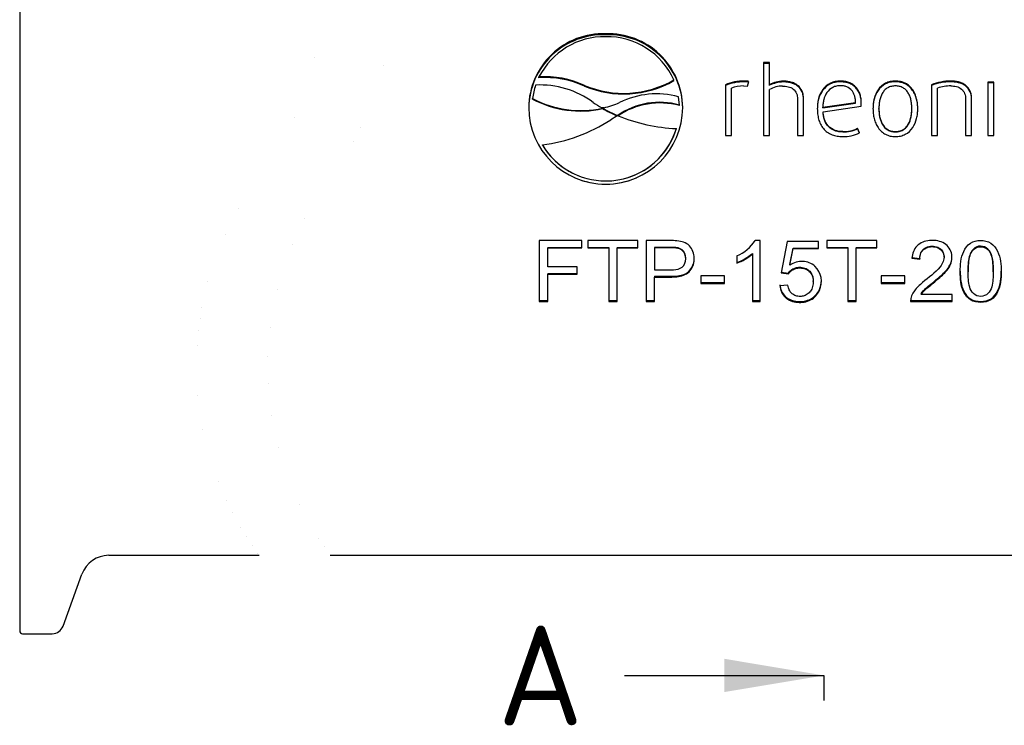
# Paper-space layout 'Sheet1' of a CAD drawing. Header units: millimetres. Extents: x 0 to 296, y -84 to 206.
# Tile 2 of 8: x 7 to 76, y 41 to 91. Entities that reach past the tile are written whole.
import ezdxf
from ezdxf.enums import TextEntityAlignment as Align
from ezdxf.lldxf.tags import DXFTag

# ---------------------------------------------------------------- set-up
doc = ezdxf.new("R2010")
doc.units = ezdxf.units.MM
doc.layers.add('Default', color=7, linetype='Continuous')
doc.layers.add('FTP-15T-20T', color=7, linetype='Continuous')
doc.styles.add('SEACAD_Solid_Edge_ISO', font='seiso.ttf')
tags = doc.linetypes.add('CENTER2', pattern=[28.575, 19.05, -3.175, 3.175, -3.175]).pattern_tags.tags
tags[10:11] = [DXFTag(74, 4), DXFTag(75, 0), DXFTag(340, '0'), DXFTag(46, 0.0), DXFTag(50, 0.0), DXFTag(44, 0.0), DXFTag(45, 0.0)]
tags[8:9] = [DXFTag(74, 4), DXFTag(75, 0), DXFTag(340, '0'), DXFTag(46, 0.0), DXFTag(50, 0.0), DXFTag(44, 0.0), DXFTag(45, 0.0)]
tags[6:7] = [DXFTag(74, 4), DXFTag(75, 0), DXFTag(340, '0'), DXFTag(46, 0.0), DXFTag(50, 0.0), DXFTag(44, 0.0), DXFTag(45, 0.0)]
tags[4:5] = [DXFTag(74, 4), DXFTag(75, 0), DXFTag(340, '0'), DXFTag(46, 0.0), DXFTag(50, 0.0), DXFTag(44, 0.0), DXFTag(45, 0.0)]

# ---------------------------------------------------------------- blocks, each defined once
blk = doc.blocks.new('SE3')
at = {"layer": 'FTP-15T-20T', "color": 7, "linetype": 'Continuous'}
for p, q in [((47.8, 89.487), (47.8, 89.563)), ((59.302, 87.543), (58.884, 87.543)), ((58.884, 87.543), (58.884, 82.419)), ((59.302, 87.482), (58.884, 87.482)), ((59.302, 85.991), (59.302, 87.543)), ((43.113, 86.476), (43.113, 86.529)), ((46.301, 85.89), (46.301, 85.939)), ((52.586, 86.269), (52.586, 86.321)), ((56.205, 85.984), (56.205, 82.419)), ((56.623, 82.419), (56.623, 85.75)), ((57.473, 85.895), (57.756, 85.874)), ((57.523, 86.187), (57.523, 86.238)), ((57.756, 85.874), (57.847, 86.218)), ((59.302, 85.941), (59.302, 85.991)), ((60.265, 86.18), (60.265, 86.231)), ((64.274, 86.187), (64.274, 86.238)), ((68.141, 86.187), (68.141, 86.238)), ((70.683, 85.984), (70.683, 82.419)), ((71.101, 82.419), (71.101, 85.75)), ((72.029, 86.187), (72.029, 86.238)), ((75.059, 86.169), (74.642, 86.169)), ((74.642, 86.169), (74.642, 82.418)), ((75.059, 86.118), (74.642, 86.118)), ((75.059, 82.418), (75.059, 86.169)), ((52.974, 84.559), (52.921, 85.132)), ((59.302, 82.419), (59.302, 85.647)), ((42.662, 84.981), (42.662, 85.023)), ((47.664, 84.363), (47.524, 84.37)), ((52.974, 84.52), (52.974, 84.559)), ((61.271, 84.991), (61.271, 82.419)), ((61.689, 82.419), (61.689, 85.012)), ((63.041, 84.4), (65.343, 84.727)), ((63.041, 84.363), (65.343, 84.687)), ((63.041, 84.363), (63.041, 84.4)), ((63.062, 84.087), (65.74, 84.477)), ((65.343, 84.687), (65.343, 84.727)), ((73.07, 84.991), (73.07, 82.419)), ((73.488, 82.419), (73.488, 85.012)), ((47.575, 84.305), (47.575, 84.342)), ((48.613, 83.803), (48.153, 83.517)), ((48.685, 83.803), (48.613, 83.803)), ((48.643, 83.803), (48.643, 83.821)), ((63.062, 84.052), (63.062, 84.087)), ((66.986, 84.273), (66.986, 84.31)), ((69.295, 84.273), (69.295, 84.31)), ((52.759, 82.877), (52.759, 82.903)), ((56.205, 82.419), (56.623, 82.419)), ((58.884, 82.419), (59.302, 82.419)), ((61.271, 82.419), (61.689, 82.419)), ((64.451, 82.669), (64.451, 82.693)), ((65.485, 82.906), (65.485, 82.932)), ((65.627, 82.609), (65.485, 82.932)), ((65.627, 82.585), (65.485, 82.906)), ((68.141, 82.675), (68.141, 82.7)), ((70.683, 82.419), (71.101, 82.419)), ((73.07, 82.419), (73.488, 82.419)), ((74.642, 82.418), (75.059, 82.418)), ((43.35, 81.751), (43.35, 81.768)), ((47.8, 79.009), (47.8, 79.005)), ((49.307, 79.456), (49.307, 79.456)), ((46.123, 75.046), (43.138, 75.046)), ((43.138, 75.046), (43.138, 70.777)), ((46.123, 74.53), (46.123, 75.046)), ((50.051, 75.046), (46.551, 75.046)), ((46.551, 75.046), (46.551, 74.53)), ((50.051, 74.53), (50.051, 75.046)), ((50.646, 75.046), (50.646, 70.777)), ((58.638, 75.061), (58.289, 75.061)), ((58.638, 70.777), (58.638, 75.061)), ((60.543, 74.988), (60.118, 72.777)), ((62.733, 74.988), (60.543, 74.988)), ((62.733, 74.484), (62.733, 74.988)), ((66.837, 75.046), (63.337, 75.046)), ((63.337, 75.046), (63.337, 74.53)), ((66.837, 74.53), (66.837, 75.046)), ((43.728, 74.567), (43.728, 74.53)), ((43.728, 74.567), (46.123, 74.567)), ((43.728, 74.53), (46.123, 74.53)), ((43.728, 73.197), (43.728, 74.53)), ((46.551, 74.567), (48.008, 74.567)), ((46.551, 74.53), (48.008, 74.53)), ((48.008, 74.567), (48.008, 74.53)), ((48.008, 74.53), (48.008, 70.777)), ((48.594, 74.567), (48.594, 74.53)), ((48.594, 74.567), (50.051, 74.567)), ((48.594, 74.53), (50.051, 74.53)), ((48.594, 70.777), (48.594, 74.53)), ((51.233, 74.567), (51.233, 74.53)), ((51.233, 74.53), (51.233, 72.992)), ((58.098, 74.142), (58.098, 74.101)), ((58.098, 74.101), (58.098, 70.777)), ((60.74, 73.366), (60.971, 74.521)), ((60.74, 73.32), (60.971, 74.484)), ((60.971, 74.521), (60.971, 74.484)), ((60.971, 74.521), (62.733, 74.521)), ((60.971, 74.484), (62.733, 74.484)), ((63.337, 74.567), (64.791, 74.567)), ((63.337, 74.53), (64.791, 74.53)), ((64.791, 74.567), (64.791, 74.53)), ((64.791, 74.53), (64.791, 70.777)), ((65.38, 74.567), (65.38, 74.53)), ((65.38, 74.567), (66.837, 74.567)), ((65.38, 70.777), (65.38, 74.53)), ((65.38, 74.53), (66.837, 74.53)), ((53.414, 73.771), (53.414, 73.815)), ((57.011, 73.975), (57.011, 73.463)), ((60.74, 73.366), (60.74, 73.32)), ((69.297, 73.848), (69.854, 73.794)), ((69.297, 73.806), (69.854, 73.751)), ((69.854, 73.794), (69.854, 73.751)), ((71.561, 73.875), (71.561, 73.918)), ((45.803, 73.197), (43.728, 73.197)), ((43.728, 72.74), (43.728, 72.689)), ((43.728, 72.74), (45.803, 72.74)), ((43.728, 70.777), (43.728, 72.689)), ((43.728, 72.689), (45.803, 72.689)), ((45.803, 72.689), (45.803, 73.197)), ((60.118, 72.827), (60.625, 72.757)), ((60.118, 72.777), (60.625, 72.706)), ((60.625, 72.757), (60.625, 72.706)), ((73.249, 72.903), (73.249, 72.852)), ((75.011, 72.857), (75.011, 72.908)), ((51.233, 72.54), (51.233, 72.488)), ((51.233, 70.777), (51.233, 72.488)), ((56.152, 72.567), (54.484, 72.567)), ((54.484, 72.567), (54.484, 72.039)), ((54.484, 72.095), (56.152, 72.095)), ((54.484, 72.039), (56.152, 72.039)), ((56.152, 72.039), (56.152, 72.567)), ((60.593, 71.915), (60.022, 71.879)), ((62.37, 72.165), (62.37, 72.221)), ((68.816, 72.567), (67.151, 72.567)), ((67.151, 72.567), (67.151, 72.039)), ((67.151, 72.095), (68.816, 72.095)), ((67.151, 72.039), (68.816, 72.039)), ((68.816, 72.039), (68.816, 72.567)), ((69.948, 71.333), (69.948, 71.271)), ((72.123, 71.271), (69.948, 71.271)), ((72.123, 70.777), (72.123, 71.271)), ((43.138, 70.842), (43.728, 70.842)), ((43.138, 70.777), (43.728, 70.777)), ((48.008, 70.842), (48.594, 70.842)), ((48.008, 70.777), (48.594, 70.777)), ((50.646, 70.842), (51.233, 70.842)), ((50.646, 70.777), (51.233, 70.777)), ((58.098, 70.842), (58.638, 70.842)), ((58.098, 70.777), (58.638, 70.777)), ((64.791, 70.842), (65.38, 70.842)), ((64.791, 70.777), (65.38, 70.777)), ((69.194, 70.842), (72.123, 70.842)), ((69.194, 70.777), (72.123, 70.777)), ((28.458, 52.958), (96.524, 52.958))]:
    blk.add_line(p, q, dxfattribs=at)
for centre, radius, start, end in [((47.638, 84.317), 5.249, 88.23604, 179.23958), ((47.622, 84.256), 5.233, 88.05605, 178.986), ((47.722, 84.182), 5.171, 89.13462, 153.01344), ((47.965, 84.32), 5.246, 0.72297, 91.80139), ((47.983, 84.263), 5.227, 0.94442, 92.01351), ((47.903, 84.222), 5.132, 24.14451, 91.15261), ((43.545, 79.957), 6.586, 65.25874, 93.75501), ((43.545, 79.861), 6.629, 65.43419, 93.73447), ((47.515, 84.405), 4.893, 161.52118, 172.75242), ((43.207, 79.757), 6.208, 53.29331, 93.07148), ((49.059, 92.441), 7.063, 247.01386, 299.95349), ((49.059, 92.444), 7.111, 247.17902, 299.73587), ((57.48, 82.912), 3.326, 89.26391, 112.53611), ((57.48, 82.838), 3.348, 89.2644, 112.37499), ((57.44, 83.518), 2.377, 89.19032, 110.08585), ((57.636, 85.207), 1.037, 77.80424, 96.27497), ((57.636, 85.149), 1.044, 78.99868, 96.23868), ((60.305, 84.015), 2.216, 91.0447, 116.93632), ((60.305, 83.951), 2.229, 91.02726, 116.75079), ((60.212, 84.046), 1.842, 90.11892, 119.62771), ((72.018, 82.596), 3.642, 89.83647, 111.51496), ((72.018, 82.522), 3.665, 89.83063, 111.36333), ((71.997, 83.171), 2.73, 89.3298, 109.15937), ((51.366, 79.5), 5.842, 74.5715, 116.38025), ((47.801, 84.417), 5.412, 180.32856, 269.98204), ((46.034, 91.292), 7.119, 241.72267, 282.50058), ((46.034, 91.303), 7.166, 241.92452, 282.41632), ((52.385, 93.149), 10.035, 236.98889, 241.02763), ((46.032, 91.071), 6.903, 283.67744, 293.37583), ((47.798, 84.417), 5.412, 270.01689, 359.67251), ((51.585, 79.636), 5.115, 74.23609, 125.10736), ((51.604, 79.452), 5.25, 74.87356, 124.32663), ((63.412, 84.663), 2.336, 355.43893, 0.90404), ((52.903, 93.908), 10.95, 240.88092, 247.105), ((52.889, 93.918), 10.985, 241.06596, 247.07864), ((53.313, 95.081), 12.191, 247.68802, 267.39449), ((41.925, 93.149), 11.47, 277.13443, 302.88427), ((47.791, 84.429), 5.197, 270.09222, 342.92151), ((47.803, 84.426), 5.192, 286.82767, 342.6378), ((64.511, 84.856), 2.509, 268.28973, 296.39496), ((64.494, 84.864), 2.171, 268.84716, 297.14935), ((64.495, 84.853), 2.184, 268.84624, 296.96066), ((47.805, 84.414), 5.181, 210.70317, 269.94161), ((47.799, 84.425), 5.191, 211.00771, 253.3731), ((47.781, 84.4), 5.391, 246.54082, 270.20148), ((47.817, 84.402), 5.393, 269.81288, 293.46195), ((55.99, 76.472), 2.698, 292.23627, 328.45655), ((55.755, 76.913), 3.629, 290.24079, 310.21639), ((55.749, 76.858), 3.622, 290.39107, 310.44445)]:
    blk.add_arc(centre, radius, start, end, dxfattribs=at)
for points, knots in [([(60.208, 85.888), (60.342, 85.886), (60.475, 85.876), (60.735, 85.812), (60.86, 85.76), (61.07, 85.601), (61.152, 85.493), (61.227, 85.312), (61.244, 85.248), (61.266, 85.121), (61.269, 85.056), (61.271, 84.991)], [0, 0, 0, 0, 0.25, 0.25, 0.5, 0.5, 0.75, 0.75, 0.875, 0.875, 1, 1, 1, 1]), ([(61.689, 85.012), (61.687, 85.1), (61.682, 85.187), (61.652, 85.36), (61.628, 85.446), (61.527, 85.687), (61.417, 85.832), (61.207, 85.995), (61.13, 86.042), (60.969, 86.116), (60.884, 86.145), (60.71, 86.191), (60.622, 86.206), (60.444, 86.226), (60.355, 86.229), (60.265, 86.231)], [0, 0, 0, 0, 0.125, 0.125, 0.25, 0.25, 0.5, 0.5, 0.625, 0.625, 0.75, 0.75, 0.875, 0.875, 1, 1, 1, 1]), ([(61.689, 84.97), (61.687, 85.057), (61.682, 85.145), (61.651, 85.316), (61.627, 85.402), (61.525, 85.642), (61.415, 85.786), (61.205, 85.947), (61.128, 85.993), (60.967, 86.067), (60.883, 86.096), (60.709, 86.14), (60.621, 86.155), (60.444, 86.175), (60.354, 86.178), (60.265, 86.18)], [0, 0, 0, 0, 0.125, 0.125, 0.25, 0.25, 0.5, 0.5, 0.625, 0.625, 0.75, 0.75, 0.875, 0.875, 1, 1, 1, 1]), ([(64.274, 86.238), (64.213, 86.236), (64.153, 86.234), (64.034, 86.224), (63.975, 86.214), (63.799, 86.177), (63.685, 86.14), (63.362, 85.986), (63.178, 85.828), (62.899, 85.45), (62.803, 85.231), (62.714, 84.894), (62.693, 84.779), (62.664, 84.546), (62.661, 84.428), (62.658, 84.31)], [0, 0, 0, 0, 0.0625, 0.0625, 0.125, 0.125, 0.25, 0.25, 0.5, 0.5, 0.75, 0.75, 0.875, 0.875, 1, 1, 1, 1]), ([(64.274, 86.187), (64.214, 86.185), (64.154, 86.183), (64.035, 86.173), (63.976, 86.164), (63.801, 86.127), (63.687, 86.09), (63.365, 85.939), (63.18, 85.783), (62.9, 85.408), (62.804, 85.19), (62.714, 84.855), (62.693, 84.741), (62.665, 84.508), (62.661, 84.391), (62.658, 84.273)], [0, 0, 0, 0, 0.0625, 0.0625, 0.125, 0.125, 0.25, 0.25, 0.5, 0.5, 0.75, 0.75, 0.875, 0.875, 1, 1, 1, 1]), ([(64.274, 85.915), (64.181, 85.913), (64.088, 85.906), (63.908, 85.866), (63.819, 85.835), (63.575, 85.71), (63.436, 85.583), (63.228, 85.283), (63.158, 85.115), (63.089, 84.851), (63.073, 84.762), (63.049, 84.582), (63.045, 84.491), (63.041, 84.4)], [0, 0, 0, 0, 0.125, 0.125, 0.25, 0.25, 0.5, 0.5, 0.75, 0.75, 0.875, 0.875, 1, 1, 1, 1]), ([(65.747, 84.699), (65.745, 84.799), (65.741, 84.899), (65.714, 85.097), (65.693, 85.195), (65.634, 85.383), (65.596, 85.474), (65.5, 85.649), (65.441, 85.731), (65.306, 85.879), (65.228, 85.945), (65.06, 86.056), (64.97, 86.101), (64.778, 86.173), (64.68, 86.197), (64.479, 86.23), (64.376, 86.235), (64.274, 86.238)], [0, 0, 0, 0, 0.125, 0.125, 0.25, 0.25, 0.375, 0.375, 0.5, 0.5, 0.625, 0.625, 0.75, 0.75, 0.875, 0.875, 1, 1, 1, 1]), ([(65.747, 84.66), (65.745, 84.759), (65.741, 84.859), (65.714, 85.056), (65.693, 85.153), (65.633, 85.341), (65.595, 85.431), (65.498, 85.605), (65.439, 85.687), (65.304, 85.832), (65.226, 85.898), (65.058, 86.007), (64.968, 86.052), (64.776, 86.122), (64.678, 86.147), (64.478, 86.179), (64.376, 86.184), (64.274, 86.187)], [0, 0, 0, 0, 0.125, 0.125, 0.25, 0.25, 0.375, 0.375, 0.5, 0.5, 0.625, 0.625, 0.75, 0.75, 0.875, 0.875, 1, 1, 1, 1]), ([(65.343, 84.727), (65.341, 84.802), (65.338, 84.878), (65.321, 85.026), (65.307, 85.101), (65.268, 85.246), (65.243, 85.316), (65.179, 85.45), (65.138, 85.515), (64.996, 85.69), (64.868, 85.781), (64.654, 85.865), (64.579, 85.885), (64.428, 85.91), (64.351, 85.914), (64.274, 85.915)], [0, 0, 0, 0, 0.125, 0.125, 0.25, 0.25, 0.375, 0.375, 0.5, 0.5, 0.75, 0.75, 0.875, 0.875, 1, 1, 1, 1]), ([(68.141, 86.238), (68.081, 86.236), (68.021, 86.234), (67.903, 86.224), (67.844, 86.215), (67.67, 86.178), (67.557, 86.14), (67.238, 85.985), (67.058, 85.823), (66.792, 85.442), (66.703, 85.223), (66.619, 84.888), (66.6, 84.774), (66.574, 84.544), (66.57, 84.427), (66.568, 84.31)], [0, 0, 0, 0, 0.0625, 0.0625, 0.125, 0.125, 0.25, 0.25, 0.5, 0.5, 0.75, 0.75, 0.875, 0.875, 1, 1, 1, 1]), ([(68.141, 86.187), (68.081, 86.185), (68.022, 86.183), (67.904, 86.173), (67.846, 86.164), (67.672, 86.128), (67.559, 86.091), (67.241, 85.937), (67.06, 85.778), (66.793, 85.4), (66.704, 85.182), (66.62, 84.848), (66.6, 84.735), (66.574, 84.506), (66.57, 84.39), (66.568, 84.273)], [0, 0, 0, 0, 0.0625, 0.0625, 0.125, 0.125, 0.25, 0.25, 0.5, 0.5, 0.75, 0.75, 0.875, 0.875, 1, 1, 1, 1]), ([(68.141, 85.901), (68.094, 85.9), (68.047, 85.899), (67.954, 85.889), (67.908, 85.881), (67.772, 85.848), (67.683, 85.814), (67.522, 85.722), (67.448, 85.663), (67.32, 85.529), (67.266, 85.453), (67.129, 85.214), (67.072, 85.038), (67.018, 84.768), (67.006, 84.677), (66.989, 84.494), (66.987, 84.402), (66.986, 84.31)], [0, 0, 0, 0, 0.0625, 0.0625, 0.125, 0.125, 0.25, 0.25, 0.375, 0.375, 0.5, 0.5, 0.75, 0.75, 0.875, 0.875, 1, 1, 1, 1]), ([(69.713, 84.31), (69.711, 84.427), (69.707, 84.543), (69.681, 84.775), (69.661, 84.889), (69.606, 85.113), (69.57, 85.222), (69.479, 85.434), (69.422, 85.538), (69.289, 85.728), (69.211, 85.817), (69.035, 85.971), (68.938, 86.036), (68.726, 86.14), (68.612, 86.178), (68.438, 86.214), (68.38, 86.224), (68.26, 86.234), (68.2, 86.236), (68.141, 86.238)], [0, 0, 0, 0, 0.125, 0.125, 0.25, 0.25, 0.375, 0.375, 0.5, 0.5, 0.625, 0.625, 0.75, 0.75, 0.875, 0.875, 0.9375, 0.9375, 1, 1, 1, 1]), ([(69.713, 84.273), (69.711, 84.39), (69.707, 84.506), (69.681, 84.736), (69.661, 84.85), (69.605, 85.072), (69.569, 85.181), (69.478, 85.391), (69.421, 85.495), (69.221, 85.778), (69.041, 85.937), (68.724, 86.09), (68.61, 86.127), (68.437, 86.164), (68.379, 86.173), (68.26, 86.183), (68.2, 86.185), (68.141, 86.187)], [0, 0, 0, 0, 0.125, 0.125, 0.25, 0.25, 0.375, 0.375, 0.5, 0.5, 0.75, 0.75, 0.875, 0.875, 0.9375, 0.9375, 1, 1, 1, 1]), ([(69.295, 84.31), (69.294, 84.402), (69.292, 84.494), (69.275, 84.678), (69.263, 84.769), (69.227, 84.949), (69.204, 85.037), (69.144, 85.209), (69.106, 85.294), (69.015, 85.454), (68.961, 85.528), (68.833, 85.664), (68.761, 85.72), (68.6, 85.813), (68.511, 85.848), (68.375, 85.881), (68.329, 85.889), (68.235, 85.899), (68.188, 85.9), (68.141, 85.901)], [0, 0, 0, 0, 0.125, 0.125, 0.25, 0.25, 0.375, 0.375, 0.5, 0.5, 0.625, 0.625, 0.75, 0.75, 0.875, 0.875, 0.9375, 0.9375, 1, 1, 1, 1]), ([(73.488, 85.012), (73.486, 85.101), (73.481, 85.191), (73.45, 85.366), (73.425, 85.453), (73.321, 85.699), (73.207, 85.845), (72.991, 86.008), (72.911, 86.054), (72.746, 86.127), (72.66, 86.156), (72.482, 86.2), (72.392, 86.214), (72.211, 86.234), (72.12, 86.236), (72.029, 86.238)], [0, 0, 0, 0, 0.125, 0.125, 0.25, 0.25, 0.5, 0.5, 0.625, 0.625, 0.75, 0.75, 0.875, 0.875, 1, 1, 1, 1]), ([(73.488, 84.97), (73.486, 85.059), (73.481, 85.148), (73.449, 85.323), (73.424, 85.41), (73.32, 85.653), (73.205, 85.799), (72.989, 85.96), (72.909, 86.005), (72.744, 86.078), (72.658, 86.106), (72.481, 86.149), (72.391, 86.163), (72.211, 86.183), (72.12, 86.185), (72.029, 86.187)], [0, 0, 0, 0, 0.125, 0.125, 0.25, 0.25, 0.5, 0.5, 0.625, 0.625, 0.75, 0.75, 0.875, 0.875, 1, 1, 1, 1]), ([(72.029, 85.901), (72.162, 85.899), (72.293, 85.889), (72.551, 85.821), (72.674, 85.766), (72.877, 85.601), (72.955, 85.492), (73.027, 85.31), (73.044, 85.247), (73.065, 85.12), (73.069, 85.056), (73.07, 84.991)], [0, 0, 0, 0, 0.25, 0.25, 0.5, 0.5, 0.75, 0.75, 0.875, 0.875, 1, 1, 1, 1]), ([(62.658, 84.31), (62.661, 84.186), (62.665, 84.062), (62.694, 83.814), (62.717, 83.692), (62.783, 83.454), (62.825, 83.338), (62.936, 83.114), (63.005, 83.007), (63.165, 82.814), (63.26, 82.727), (63.464, 82.582), (63.576, 82.523), (63.813, 82.43), (63.934, 82.399), (64.182, 82.357), (64.309, 82.351), (64.436, 82.348)], [0, 0, 0, 0, 0.125, 0.125, 0.25, 0.25, 0.375, 0.375, 0.5, 0.5, 0.625, 0.625, 0.75, 0.75, 0.875, 0.875, 1, 1, 1, 1]), ([(64.451, 82.693), (64.357, 82.695), (64.264, 82.699), (64.081, 82.727), (63.989, 82.749), (63.728, 82.843), (63.567, 82.945), (63.378, 83.145), (63.322, 83.22), (63.23, 83.379), (63.193, 83.464), (63.133, 83.638), (63.111, 83.726), (63.078, 83.905), (63.069, 83.996), (63.062, 84.087)], [0, 0, 0, 0, 0.125, 0.125, 0.25, 0.25, 0.5, 0.5, 0.625, 0.625, 0.75, 0.75, 0.875, 0.875, 1, 1, 1, 1]), ([(64.451, 82.669), (64.358, 82.67), (64.265, 82.675), (64.082, 82.703), (63.991, 82.724), (63.731, 82.816), (63.57, 82.917), (63.38, 83.115), (63.324, 83.189), (63.231, 83.347), (63.194, 83.431), (63.134, 83.604), (63.111, 83.692), (63.078, 83.871), (63.069, 83.961), (63.062, 84.052)], [0, 0, 0, 0, 0.125, 0.125, 0.25, 0.25, 0.5, 0.5, 0.625, 0.625, 0.75, 0.75, 0.875, 0.875, 1, 1, 1, 1]), ([(66.568, 84.31), (66.57, 84.193), (66.574, 84.076), (66.6, 83.843), (66.62, 83.727), (66.675, 83.501), (66.711, 83.39), (66.802, 83.174), (66.859, 83.068), (66.992, 82.874), (67.069, 82.783), (67.246, 82.624), (67.343, 82.557), (67.555, 82.45), (67.669, 82.411), (67.842, 82.372), (67.901, 82.363), (68.021, 82.352), (68.081, 82.35), (68.141, 82.348)], [0, 0, 0, 0, 0.125, 0.125, 0.25, 0.25, 0.375, 0.375, 0.5, 0.5, 0.625, 0.625, 0.75, 0.75, 0.875, 0.875, 0.9375, 0.9375, 1, 1, 1, 1]), ([(66.986, 84.31), (66.987, 84.218), (66.989, 84.126), (67.006, 83.942), (67.018, 83.85), (67.054, 83.669), (67.077, 83.58), (67.137, 83.406), (67.175, 83.319), (67.312, 83.077), (67.44, 82.933), (67.68, 82.791), (67.769, 82.755), (67.905, 82.721), (67.952, 82.713), (68.046, 82.703), (68.093, 82.701), (68.141, 82.7)], [0, 0, 0, 0, 0.125, 0.125, 0.25, 0.25, 0.375, 0.375, 0.5, 0.5, 0.75, 0.75, 0.875, 0.875, 0.9375, 0.9375, 1, 1, 1, 1]), ([(66.986, 84.273), (66.987, 84.182), (66.989, 84.09), (67.006, 83.907), (67.018, 83.815), (67.055, 83.635), (67.078, 83.547), (67.138, 83.374), (67.176, 83.288), (67.313, 83.047), (67.442, 82.905), (67.682, 82.765), (67.771, 82.73), (67.907, 82.696), (67.952, 82.688), (68.046, 82.678), (68.093, 82.677), (68.141, 82.675)], [0, 0, 0, 0, 0.125, 0.125, 0.25, 0.25, 0.375, 0.375, 0.5, 0.5, 0.75, 0.75, 0.875, 0.875, 0.9375, 0.9375, 1, 1, 1, 1]), ([(68.141, 82.7), (68.187, 82.701), (68.234, 82.703), (68.327, 82.712), (68.373, 82.721), (68.509, 82.754), (68.598, 82.789), (68.759, 82.884), (68.833, 82.944), (68.961, 83.08), (69.015, 83.157), (69.152, 83.401), (69.209, 83.579), (69.263, 83.851), (69.275, 83.942), (69.292, 84.126), (69.294, 84.218), (69.295, 84.31)], [0, 0, 0, 0, 0.0625, 0.0625, 0.125, 0.125, 0.25, 0.25, 0.375, 0.375, 0.5, 0.5, 0.75, 0.75, 0.875, 0.875, 1, 1, 1, 1]), ([(68.141, 82.348), (68.2, 82.35), (68.26, 82.352), (68.378, 82.363), (68.437, 82.372), (68.612, 82.41), (68.725, 82.449), (69.044, 82.611), (69.224, 82.777), (69.489, 83.166), (69.578, 83.389), (69.662, 83.729), (69.681, 83.844), (69.707, 84.075), (69.711, 84.193), (69.713, 84.31)], [0, 0, 0, 0, 0.0625, 0.0625, 0.125, 0.125, 0.25, 0.25, 0.5, 0.5, 0.75, 0.75, 0.875, 0.875, 1, 1, 1, 1]), ([(68.141, 82.675), (68.234, 82.678), (68.327, 82.685), (68.507, 82.729), (68.596, 82.763), (68.757, 82.856), (68.831, 82.915), (68.959, 83.05), (69.013, 83.127), (69.151, 83.369), (69.209, 83.546), (69.263, 83.817), (69.275, 83.907), (69.292, 84.09), (69.294, 84.182), (69.295, 84.273)], [0, 0, 0, 0, 0.125, 0.125, 0.25, 0.25, 0.375, 0.375, 0.5, 0.5, 0.75, 0.75, 0.875, 0.875, 1, 1, 1, 1]), ([(51.233, 72.488), (51.552, 72.488), (51.872, 72.488), (52.512, 72.485), (52.833, 72.491), (53.294, 72.62), (53.443, 72.683), (53.694, 72.881), (53.791, 73.008), (54.012, 73.423), (54.053, 73.752), (53.931, 74.363), (53.761, 74.665), (53.215, 74.991), (52.883, 75.031), (51.925, 75.063), (51.285, 75.046), (50.646, 75.046)], [0, 0, 0, 0, 0.125, 0.125, 0.25, 0.25, 0.3125, 0.3125, 0.375, 0.375, 0.5, 0.5, 0.625, 0.625, 0.75, 0.75, 1, 1, 1, 1]), ([(69.948, 71.271), (70.129, 71.526), (70.377, 71.728), (70.87, 72.13), (71.118, 72.33), (71.59, 72.756), (71.818, 72.987), (72.111, 73.544), (72.156, 73.879), (71.99, 74.488), (71.765, 74.754), (71.185, 75.05), (70.85, 75.082), (70.207, 75.021), (69.886, 74.9), (69.436, 74.442), (69.341, 74.12), (69.297, 73.806)], [0, 0, 0, 0, 0.125, 0.125, 0.25, 0.25, 0.375, 0.375, 0.5, 0.5, 0.625, 0.625, 0.75, 0.75, 0.875, 0.875, 1, 1, 1, 1]), ([(69.854, 73.794), (69.861, 73.932), (69.878, 74.07), (69.995, 74.325), (70.088, 74.436), (70.438, 74.672), (70.753, 74.694), (71.292, 74.529), (71.516, 74.292), (71.558, 73.984), (71.56, 73.951), (71.56, 73.918)], [0, 0, 0, 0, 0.0625, 0.0625, 0.125, 0.125, 0.25, 0.25, 0.375, 0.375, 0.3901681, 0.3901681, 0.3901681, 0.3901681]), ([(75.568, 72.859), (75.569, 73.345), (75.526, 73.848), (75.211, 74.523), (75.058, 74.73), (74.633, 75.004), (74.376, 75.061), (73.874, 75.06), (73.615, 74.999), (73.199, 74.72), (73.045, 74.514), (72.727, 73.844), (72.694, 73.337), (72.696, 72.367), (72.732, 71.872), (73.046, 71.215), (73.202, 71.017), (73.627, 70.76), (73.885, 70.707), (74.386, 70.708), (74.644, 70.762), (75.061, 71.029), (75.214, 71.228), (75.533, 71.88), (75.567, 72.372), (75.568, 72.859)], [0, 0, 0, 0, 0.125, 0.125, 0.1875, 0.1875, 0.25, 0.25, 0.3125, 0.3125, 0.375, 0.375, 0.5, 0.5, 0.625, 0.625, 0.6875, 0.6875, 0.75, 0.75, 0.8125, 0.8125, 0.875, 0.875, 1, 1, 1, 1]), ([(53.414, 73.815), (53.413, 74.029), (53.335, 74.247), (53.011, 74.533), (52.774, 74.558), (52.114, 74.576), (51.673, 74.566), (51.233, 74.567)], [0.5009252, 0.5009252, 0.5009252, 0.5009252, 0.625, 0.625, 0.75, 0.75, 1, 1, 1, 1]), ([(51.233, 72.992), (51.673, 72.993), (52.114, 72.972), (52.771, 73.012), (53.001, 73.052), (53.336, 73.33), (53.413, 73.551), (53.415, 73.981), (53.339, 74.202), (53.014, 74.495), (52.778, 74.52), (52.116, 74.54), (51.674, 74.529), (51.233, 74.53)], [0, 0, 0, 0, 0.25, 0.25, 0.375, 0.375, 0.5, 0.5, 0.625, 0.625, 0.75, 0.75, 1, 1, 1, 1]), ([(69.854, 73.751), (69.861, 73.89), (69.878, 74.028), (69.994, 74.285), (70.087, 74.396), (70.436, 74.636), (70.754, 74.659), (71.294, 74.491), (71.516, 74.252), (71.591, 73.7), (71.455, 73.428), (70.938, 72.773), (70.471, 72.461), (69.841, 71.926), (69.64, 71.74), (69.311, 71.299), (69.2, 71.044), (69.194, 70.777)], [0, 0, 0, 0, 0.0625, 0.0625, 0.125, 0.125, 0.25, 0.25, 0.375, 0.375, 0.5, 0.5, 0.75, 0.75, 0.875, 0.875, 1, 1, 1, 1]), ([(75.011, 72.911), (75.011, 73.27), (75.003, 73.629), (74.854, 74.158), (74.765, 74.326), (74.494, 74.575), (74.313, 74.653), (73.938, 74.658), (73.754, 74.584), (73.488, 74.326), (73.41, 74.155), (73.262, 73.632), (73.249, 73.265), (73.249, 72.906), (73.249, 72.904), (73.249, 72.903)], [0, 0, 0, 0, 0.125, 0.125, 0.1875, 0.1875, 0.25, 0.25, 0.3125, 0.3125, 0.375, 0.375, 0.5, 0.5, 0.5005129, 0.5005129, 0.5005129, 0.5005129]), ([(75.011, 72.861), (75.011, 73.222), (75.003, 73.594), (74.85, 74.127), (74.759, 74.295), (74.484, 74.545), (74.3, 74.62), (73.922, 74.618), (73.739, 74.537), (73.479, 74.273), (73.404, 74.099), (73.262, 73.576), (73.249, 73.208), (73.249, 72.49), (73.258, 72.13), (73.407, 71.613), (73.494, 71.449), (73.764, 71.203), (73.947, 71.126), (74.323, 71.128), (74.504, 71.208), (74.772, 71.454), (74.858, 71.62), (75.003, 72.139), (75.011, 72.5), (75.011, 72.861)], [0, 0, 0, 0, 0.125, 0.125, 0.1875, 0.1875, 0.25, 0.25, 0.3125, 0.3125, 0.375, 0.375, 0.5, 0.5, 0.625, 0.625, 0.6875, 0.6875, 0.75, 0.75, 0.8125, 0.8125, 0.875, 0.875, 1, 1, 1, 1]), ([(51.233, 72.54), (51.546, 72.541), (51.859, 72.541), (52.485, 72.538), (52.798, 72.54), (53.258, 72.659), (53.411, 72.717), (53.669, 72.904), (53.771, 73.03), (53.965, 73.368), (54.02, 73.6), (54.019, 73.83)], [0, 0, 0, 0, 0.125, 0.125, 0.25, 0.25, 0.3125, 0.3125, 0.375, 0.375, 0.4668531, 0.4668531, 0.4668531, 0.4668531]), ([(60.022, 71.879), (60.065, 71.576), (60.183, 71.277), (60.637, 70.856), (60.951, 70.74), (61.582, 70.688), (61.913, 70.734), (62.463, 71.031), (62.679, 71.275), (63.06, 72.105), (62.963, 72.825), (62.26, 73.456), (61.952, 73.578), (61.316, 73.597), (61.009, 73.487), (60.74, 73.32)], [0, 0, 0, 0, 0.125, 0.125, 0.25, 0.25, 0.375, 0.375, 0.5, 0.5, 0.75, 0.75, 0.875, 0.875, 1, 1, 1, 1]), ([(69.948, 71.333), (70.13, 71.586), (70.378, 71.787), (70.87, 72.185), (71.117, 72.384), (71.59, 72.806), (71.818, 73.037), (72.06, 73.493), (72.113, 73.699), (72.114, 73.906)], [0, 0, 0, 0, 0.125, 0.125, 0.25, 0.25, 0.375, 0.375, 0.4570622, 0.4570622, 0.4570622, 0.4570622]), ([(60.625, 72.706), (60.693, 72.803), (60.777, 72.893), (60.875, 72.961), (60.959, 73.018), (61.053, 73.063), (61.151, 73.09), (61.249, 73.117), (61.353, 73.128), (61.454, 73.126), (61.57, 73.124), (61.687, 73.106), (61.795, 73.066), (61.885, 73.034), (61.97, 72.986), (62.044, 72.926), (62.118, 72.866), (62.181, 72.793), (62.23, 72.713), (62.28, 72.633), (62.315, 72.543), (62.337, 72.452), (62.372, 72.307), (62.378, 72.155), (62.363, 72.008), (62.349, 71.882), (62.318, 71.756), (62.263, 71.642), (62.217, 71.545), (62.152, 71.455), (62.075, 71.379), (61.997, 71.303), (61.904, 71.238), (61.803, 71.195), (61.713, 71.158), (61.615, 71.136), (61.518, 71.129), (61.422, 71.123), (61.324, 71.127), (61.23, 71.149), (61.129, 71.172), (61.031, 71.216), (60.947, 71.275), (60.875, 71.325), (60.813, 71.388), (60.763, 71.459), (60.704, 71.543), (60.661, 71.639), (60.633, 71.737), (60.616, 71.795), (60.605, 71.855), (60.593, 71.915)], [0, 0, 0, 0, 0.067969, 0.067969, 0.067969, 0.124879, 0.124879, 0.124879, 0.18156, 0.18156, 0.18156, 0.245853, 0.245853, 0.245853, 0.299309, 0.299309, 0.299309, 0.352778, 0.352778, 0.352778, 0.406788, 0.406788, 0.406788, 0.492697, 0.492697, 0.492697, 0.566332, 0.566332, 0.566332, 0.628268, 0.628268, 0.628268, 0.690532, 0.690532, 0.690532, 0.744945, 0.744945, 0.744945, 0.79824, 0.79824, 0.79824, 0.856487, 0.856487, 0.856487, 0.90584, 0.90584, 0.90584, 0.965004, 0.965004, 0.965004, 1, 1, 1, 1]), ([(60.625, 72.757), (60.693, 72.853), (60.776, 72.942), (60.874, 73.009), (60.973, 73.077), (61.087, 73.126), (61.205, 73.151), (61.305, 73.172), (61.409, 73.178), (61.511, 73.171), (61.635, 73.164), (61.76, 73.135), (61.871, 73.083), (61.969, 73.037), (62.06, 72.971), (62.132, 72.893), (62.195, 72.825), (62.247, 72.746), (62.284, 72.663), (62.331, 72.556), (62.356, 72.441), (62.365, 72.326), (62.368, 72.291), (62.37, 72.257), (62.37, 72.222)], [0, 0, 0, 0, 0.0676101, 0.0676101, 0.0676101, 0.1356482, 0.1356482, 0.1356482, 0.1925771, 0.1925771, 0.1925771, 0.262299, 0.262299, 0.262299, 0.323366, 0.323366, 0.323366, 0.3759446, 0.3759446, 0.3759446, 0.4427298, 0.4427298, 0.4427298, 0.4629392, 0.4629392, 0.4629392, 0.4629392]), ([(72.695, 72.911), (72.695, 72.908), (72.695, 72.905), (72.696, 72.419), (72.733, 71.923), (73.048, 71.273), (73.206, 71.077), (73.636, 70.822), (73.891, 70.773), (74.39, 70.775), (74.649, 70.83), (75.062, 71.094), (75.217, 71.293), (75.535, 71.945), (75.567, 72.426), (75.568, 72.909)], [0.4992855, 0.4992855, 0.4992855, 0.4992855, 0.5, 0.5, 0.625, 0.625, 0.6875, 0.6875, 0.75, 0.75, 0.8125, 0.8125, 0.875, 0.875, 1, 1, 1, 1]), ([(60.022, 71.936), (60.066, 71.634), (60.184, 71.338), (60.639, 70.92), (60.953, 70.805), (61.581, 70.755), (61.91, 70.799), (62.462, 71.093), (62.678, 71.334), (62.899, 71.811), (62.945, 72.035), (62.943, 72.258)], [0, 0, 0, 0, 0.125, 0.125, 0.25, 0.25, 0.375, 0.375, 0.5, 0.5, 0.5913872, 0.5913872, 0.5913872, 0.5913872])]:
    blk.add_open_spline(points, degree=3, knots=knots, dxfattribs=at)
blk = doc.blocks.new('SE5')
at = {"layer": 'FTP-15T-20T', "color": 7, "linetype": 'Continuous'}
for p, q in [((8.938, 111.458), (6.848, 111.458)), ((6.648, 111.258), (6.648, 47.658)), ((11.021, 107.273), (9.689, 110.931)), ((23.458, 105.958), (12.9, 105.958)), ((12.9, 52.958), (23.458, 52.958)), ((9.689, 47.984), (11.021, 51.642)), ((6.848, 47.458), (8.938, 47.458))]:
    blk.add_line(p, q, dxfattribs=at)
for centre, radius, start, end in [((6.848, 111.258), 0.2, 90, 180), ((8.938, 110.658), 0.8, 20, 90), ((12.9, 107.958), 2, 200, 270), ((12.9, 50.958), 2, 90, 160), ((8.938, 48.258), 0.8, 270, 340), ((6.848, 47.658), 0.2, 180, 270)]:
    blk.add_arc(centre, radius, start, end, dxfattribs=at)
blk = doc.blocks.new('SE7')
at = {"layer": 'Default', "color": 7, "linetype": 'Continuous', "const_width": 0.00025}
for points in [[(23.458, 52.958, -0.333333), (23.458, 79.458, 0.333333), (23.458, 105.958, 0.333333)], [(28.458, 52.958, -0.333333), (28.458, 79.458, 0.333333), (28.458, 105.958, 0.333333)]]:
    blk.add_lwpolyline(points, format="xyb", dxfattribs=at)
blk = doc.blocks.new('SE9')
at = {"layer": 'Default', "color": 7, "linetype": 'Continuous', "style": 'SEACAD_Solid_Edge_ISO'}
blk.add_text('A', height=7, dxfattribs=at).set_placement((40.218, 48.03), align=Align.TOP_LEFT)
blk = doc.blocks.new('SEANNOT_GROUP9')
at = {"layer": 'Default', "linetype": 'Continuous'}
blk.add_hatch(color=7, dxfattribs=at).paths.add_polyline_path([(56.127, 43.364), (63.127, 44.53), (56.127, 45.697)])
at = {"layer": 'Default', "color": 7, "linetype": 'Continuous'}
blk.add_lwpolyline([(49.127, 44.53), (63.127, 44.53)], dxfattribs=at)
blk = doc.blocks.new('SE10')
at = {"layer": 'Default', "color": 7, "linetype": 'CENTER2'}
blk.add_line((63.127, 44.53), (63.127, 42.78), dxfattribs=at)
at = {"layer": 'Default', "color": 7, "linetype": 'CENTER2', "const_width": 0.0005}
blk.add_lwpolyline([(63.127, 196.077), (63.127, 44.53)], dxfattribs=at)

psp = doc.layouts.new('Sheet1')

# ---------------------------------------------------------------- block references
at = {"layer": 'Default'}
for name in ['SE10', 'SE3', 'SE5', 'SE7', 'SE9', 'SEANNOT_GROUP9']:
    psp.add_blockref(name, (0, 0), dxfattribs=at)

doc.saveas('drawing.dxf')
